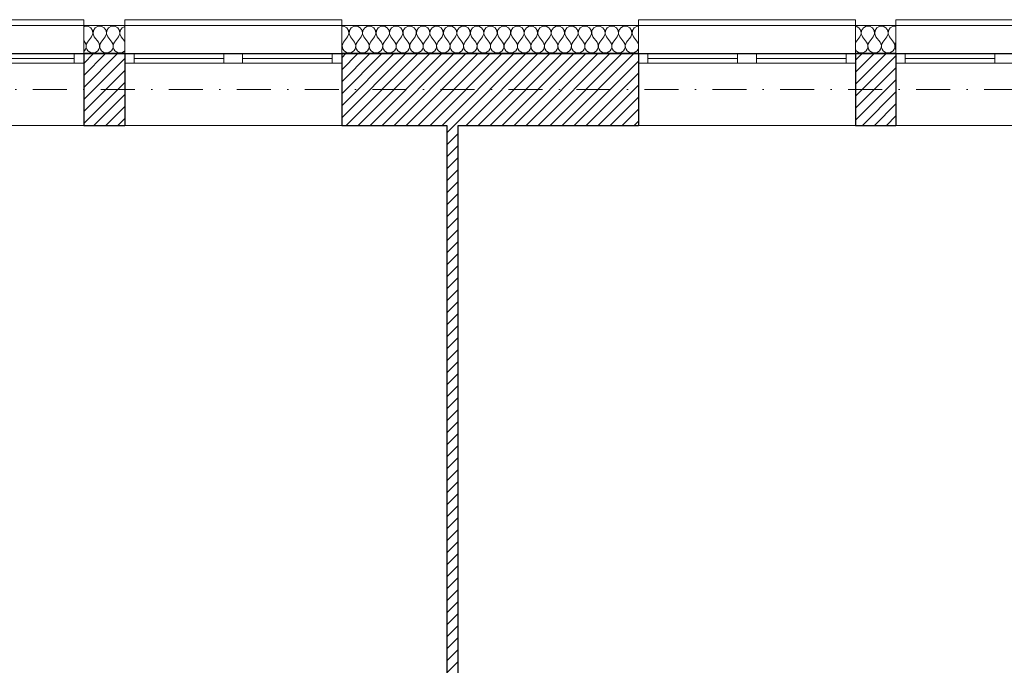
# Model space of a CAD drawing. Header units: millimetres. Extents: x -140780 to 266886, y -104422 to 233759.
# Tile 31 of 104: x 193683 to 198902, y 118283 to 121706. Entities that reach past the tile are written whole.
import ezdxf

# ---------------------------------------------------------------- set-up
doc = ezdxf.new("R2010")
doc.units = ezdxf.units.MM
doc.header["$MEASUREMENT"] = 0
doc.linetypes.add('Kropki i Kreski', pattern=[360, 180, -90, 0, -90])
for name, color, linetype in [('Konstrukcja - Siatki mod', 7, 'Continuous'), ('KR_INW', 7, 'Continuous'), ('NAPIS_SODON', 7, 'Continuous')]:
    doc.layers.add(name, color=color, linetype=linetype)
doc.layers.add('Konstrukcja - Siatki mod_Nr_pióra__48', color=7, linetype='Continuous', lineweight=15, true_color=0xa80f02)
doc.layers.add('KR_INW_Nr_pióra__102', color=7, linetype='Continuous', lineweight=5, true_color=0xcccccc)
for name, color, linetype, lineweight in [('KR_INW_Nr_pióra__101', 252, 'Continuous', 5), ('KR_INW_Nr_pióra__27', 7, 'Continuous', 25), ('KR_INW_Nr_pióra__47', 7, 'Continuous', 15), ('NAPIS_SODON_Nr_pióra__1', 7, 'Continuous', 13), ('Okna ArchiCADa_Nr_pióra__1', 7, 'Continuous', 13)]:
    doc.layers.add(name, color=color, linetype=linetype, lineweight=lineweight)
pattern_1 = [(45, (0, 0), (-31.819804, 31.819804), [])]

# ---------------------------------------------------------------- blocks, each defined once
blk = doc.blocks.new('Strop_1', base_point=(179225, 121523.3))
at = {"layer": 'NAPIS_SODON_Nr_pióra__1', "linetype": 'Continuous', "flags": 128}
blk.add_lwpolyline([(179225, 121523.3), (179225.9, 107003.8), (250898.3, 107008.3), (250897.4, 121527.8)], close=True, dxfattribs=at)
blk = doc.blocks.new('*X105')
at = {"layer": 'KR_INW_Nr_pióra__102', "linetype": 'Continuous'}
for p, q in [((194027, 121670.9), (194022.4, 121668.5)), ((194044.4, 121670.9), (194027, 121670.9)), ((194059.7, 121662.7), (194044.4, 121670.9)), ((194069.4, 121648.2), (194059.7, 121662.7)), ((194071, 121630.9), (194069.4, 121648.2)), ((194073.5, 121648.2), (194071.8, 121630.9)), ((194083.1, 121662.7), (194073.5, 121648.2)), ((194098.4, 121670.9), (194083.1, 121662.7)), ((194115.8, 121670.9), (194098.4, 121670.9)), ((194131.2, 121662.7), (194115.8, 121670.9)), ((194140.8, 121648.2), (194131.2, 121662.7)), ((194142.4, 121630.9), (194140.8, 121648.2)), ((194144.9, 121648.2), (194143.3, 121630.9)), ((194154.5, 121662.7), (194144.9, 121648.2)), ((194169.9, 121670.9), (194154.5, 121662.7)), ((194187.3, 121670.9), (194169.9, 121670.9)), ((194202.6, 121662.7), (194187.3, 121670.9)), ((194212.2, 121648.2), (194202.6, 121662.7)), ((194213.9, 121630.9), (194212.2, 121648.2)), ((194216.3, 121648.2), (194214.7, 121630.9)), ((194226, 121662.7), (194216.3, 121648.2)), ((194239.8, 121670.1), (194226, 121662.7)), ((194022.4, 121594.5), (194028.6, 121586.3)), ((194064.3, 121614.9), (194042.9, 121586.3)), ((194064.3, 121614.9), (194071, 121630.9)), ((194071.8, 121630.9), (194078.6, 121614.9)), ((194078.6, 121614.9), (194100, 121586.3)), ((194135.7, 121614.9), (194114.3, 121586.3)), ((194135.7, 121614.9), (194142.4, 121630.9)), ((194143.3, 121630.9), (194150, 121614.9)), ((194150, 121614.9), (194171.4, 121586.3)), ((194207.1, 121614.9), (194185.7, 121586.3)), ((194207.1, 121614.9), (194213.9, 121630.9)), ((194214.7, 121630.9), (194221.4, 121614.9)), ((194221.4, 121614.9), (194239.8, 121590.4)), ((194022.4, 121537.5), (194026.4, 121540.8)), ((194026.4, 121540.8), (194031.9, 121548.9)), ((194033.3, 121577.7), (194028.6, 121586.3)), ((194031.9, 121548.9), (194035.1, 121558.2)), ((194035.6, 121568.1), (194033.3, 121577.7)), ((194035.1, 121558.2), (194035.6, 121568.1)), ((194038.1, 121577.7), (194035.9, 121568.1)), ((194035.9, 121568.1), (194036.3, 121558.2)), ((194036.3, 121558.2), (194039.5, 121548.9)), ((194042.9, 121586.3), (194038.1, 121577.7)), ((194039.5, 121548.9), (194045.1, 121540.8)), ((194045.1, 121540.8), (194052.7, 121534.5)), ((194090.2, 121534.5), (194097.8, 121540.8)), ((194097.8, 121540.8), (194103.4, 121548.9)), ((194104.8, 121577.7), (194100, 121586.3)), ((194103.4, 121548.9), (194106.5, 121558.2)), ((194107, 121568.1), (194104.8, 121577.7)), ((194106.5, 121558.2), (194107, 121568.1)), ((194109.5, 121577.7), (194107.3, 121568.1)), ((194107.3, 121568.1), (194107.8, 121558.2)), ((194107.8, 121558.2), (194110.9, 121548.9)), ((194114.3, 121586.3), (194109.5, 121577.7)), ((194110.9, 121548.9), (194116.5, 121540.8)), ((194116.5, 121540.8), (194124.1, 121534.5)), ((194161.6, 121534.5), (194169.2, 121540.8)), ((194169.2, 121540.8), (194174.8, 121548.9)), ((194176.2, 121577.7), (194171.4, 121586.3)), ((194174.8, 121548.9), (194177.9, 121558.2)), ((194178.4, 121568.1), (194176.2, 121577.7)), ((194177.9, 121558.2), (194178.4, 121568.1)), ((194180.9, 121577.7), (194178.7, 121568.1)), ((194178.7, 121568.1), (194179.2, 121558.2)), ((194179.2, 121558.2), (194182.3, 121548.9)), ((194185.7, 121586.3), (194180.9, 121577.7)), ((194182.3, 121548.9), (194187.9, 121540.8)), ((194187.9, 121540.8), (194195.5, 121534.5)), ((194233.1, 121534.5), (194239.8, 121540.1)), ((194052.7, 121534.5), (194061.7, 121530.5)), ((194061.7, 121530.5), (194071.4, 121529.2)), ((194071.4, 121529.2), (194081.2, 121530.5)), ((194081.2, 121530.5), (194090.2, 121534.5)), ((194124.1, 121534.5), (194133.1, 121530.5)), ((194133.1, 121530.5), (194142.9, 121529.2)), ((194142.9, 121529.2), (194152.6, 121530.5)), ((194152.6, 121530.5), (194161.6, 121534.5)), ((194195.5, 121534.5), (194204.5, 121530.5)), ((194204.5, 121530.5), (194214.3, 121529.2)), ((194214.3, 121529.2), (194224, 121530.5)), ((194224, 121530.5), (194233.1, 121534.5))]:
    blk.add_line(p, q, dxfattribs=at)
blk = doc.blocks.new('*X106')
at = {"layer": 'KR_INW_Nr_pióra__102', "linetype": 'Continuous'}
for p, q in [((195401.6, 121670.9), (195389.8, 121670.9)), ((195416.9, 121662.7), (195401.6, 121670.9)), ((195426.5, 121648.2), (195416.9, 121662.7)), ((195428.2, 121630.9), (195426.5, 121648.2)), ((195430.6, 121648.2), (195429, 121630.9)), ((195440.3, 121662.7), (195430.6, 121648.2)), ((195455.6, 121670.9), (195440.3, 121662.7)), ((195473, 121670.9), (195455.6, 121670.9)), ((195488.3, 121662.7), (195473, 121670.9)), ((195497.9, 121648.2), (195488.3, 121662.7)), ((195499.6, 121630.9), (195497.9, 121648.2)), ((195502.1, 121648.2), (195500.4, 121630.9)), ((195511.7, 121662.7), (195502.1, 121648.2)), ((195527, 121670.9), (195511.7, 121662.7)), ((195544.4, 121670.9), (195527, 121670.9)), ((195559.7, 121662.7), (195544.4, 121670.9)), ((195569.4, 121648.2), (195559.7, 121662.7)), ((195571, 121630.9), (195569.4, 121648.2)), ((195573.5, 121648.2), (195571.8, 121630.9)), ((195583.1, 121662.7), (195573.5, 121648.2)), ((195598.4, 121670.9), (195583.1, 121662.7)), ((195615.8, 121670.9), (195598.4, 121670.9)), ((195631.2, 121662.7), (195615.8, 121670.9)), ((195640.8, 121648.2), (195631.2, 121662.7)), ((195642.4, 121630.9), (195640.8, 121648.2)), ((195644.9, 121648.2), (195643.3, 121630.9)), ((195654.5, 121662.7), (195644.9, 121648.2)), ((195669.9, 121670.9), (195654.5, 121662.7)), ((195687.3, 121670.9), (195669.9, 121670.9)), ((195702.6, 121662.7), (195687.3, 121670.9)), ((195712.2, 121648.2), (195702.6, 121662.7)), ((195713.9, 121630.9), (195712.2, 121648.2)), ((195716.3, 121648.2), (195714.7, 121630.9)), ((195726, 121662.7), (195716.3, 121648.2)), ((195741.3, 121670.9), (195726, 121662.7)), ((195758.7, 121670.9), (195741.3, 121670.9)), ((195774, 121662.7), (195758.7, 121670.9)), ((195783.7, 121648.2), (195774, 121662.7)), ((195785.3, 121630.9), (195783.7, 121648.2)), ((195787.8, 121648.2), (195786.1, 121630.9)), ((195797.4, 121662.7), (195787.8, 121648.2)), ((195812.7, 121670.9), (195797.4, 121662.7)), ((195830.1, 121670.9), (195812.7, 121670.9)), ((195845.5, 121662.7), (195830.1, 121670.9)), ((195855.1, 121648.2), (195845.5, 121662.7)), ((195856.7, 121630.9), (195855.1, 121648.2)), ((195859.2, 121648.2), (195857.6, 121630.9)), ((195868.8, 121662.7), (195859.2, 121648.2)), ((195884.2, 121670.9), (195868.8, 121662.7)), ((195901.6, 121670.9), (195884.2, 121670.9)), ((195916.9, 121662.7), (195901.6, 121670.9)), ((195926.5, 121648.2), (195916.9, 121662.7)), ((195928.2, 121630.9), (195926.5, 121648.2)), ((195930.6, 121648.2), (195929, 121630.9)), ((195940.3, 121662.7), (195930.6, 121648.2)), ((195955.6, 121670.9), (195940.3, 121662.7)), ((195973, 121670.9), (195955.6, 121670.9)), ((195988.3, 121662.7), (195973, 121670.9)), ((195997.9, 121648.2), (195988.3, 121662.7)), ((195999.6, 121630.9), (195997.9, 121648.2)), ((196002.1, 121648.2), (196000.4, 121630.9)), ((196011.7, 121662.7), (196002.1, 121648.2)), ((196027, 121670.9), (196011.7, 121662.7)), ((196044.4, 121670.9), (196027, 121670.9)), ((196059.7, 121662.7), (196044.4, 121670.9)), ((196069.4, 121648.2), (196059.7, 121662.7)), ((196071, 121630.9), (196069.4, 121648.2)), ((196073.5, 121648.2), (196071.8, 121630.9)), ((196083.1, 121662.7), (196073.5, 121648.2)), ((196098.4, 121670.9), (196083.1, 121662.7)), ((196115.8, 121670.9), (196098.4, 121670.9)), ((196131.2, 121662.7), (196115.8, 121670.9)), ((196140.8, 121648.2), (196131.2, 121662.7)), ((196142.4, 121630.9), (196140.8, 121648.2)), ((196144.9, 121648.2), (196143.3, 121630.9)), ((196154.5, 121662.7), (196144.9, 121648.2)), ((196169.9, 121670.9), (196154.5, 121662.7)), ((196187.3, 121670.9), (196169.9, 121670.9)), ((196202.6, 121662.7), (196187.3, 121670.9)), ((196212.2, 121648.2), (196202.6, 121662.7)), ((196213.9, 121630.9), (196212.2, 121648.2)), ((196216.3, 121648.2), (196214.7, 121630.9)), ((196226, 121662.7), (196216.3, 121648.2)), ((196241.3, 121670.9), (196226, 121662.7)), ((196258.7, 121670.9), (196241.3, 121670.9)), ((196274, 121662.7), (196258.7, 121670.9)), ((196283.7, 121648.2), (196274, 121662.7)), ((196285.3, 121630.9), (196283.7, 121648.2)), ((196287.8, 121648.2), (196286.1, 121630.9)), ((196297.4, 121662.7), (196287.8, 121648.2)), ((196312.7, 121670.9), (196297.4, 121662.7)), ((196330.1, 121670.9), (196312.7, 121670.9)), ((196345.5, 121662.7), (196330.1, 121670.9)), ((196355.1, 121648.2), (196345.5, 121662.7)), ((196356.7, 121630.9), (196355.1, 121648.2)), ((196359.2, 121648.2), (196357.6, 121630.9)), ((196368.8, 121662.7), (196359.2, 121648.2)), ((196384.2, 121670.9), (196368.8, 121662.7)), ((196401.6, 121670.9), (196384.2, 121670.9)), ((196416.9, 121662.7), (196401.6, 121670.9)), ((196426.5, 121648.2), (196416.9, 121662.7)), ((196428.2, 121630.9), (196426.5, 121648.2)), ((196430.6, 121648.2), (196429, 121630.9)), ((196440.3, 121662.7), (196430.6, 121648.2)), ((196455.6, 121670.9), (196440.3, 121662.7)), ((196473, 121670.9), (196455.6, 121670.9)), ((196488.3, 121662.7), (196473, 121670.9)), ((196497.9, 121648.2), (196488.3, 121662.7)), ((196499.6, 121630.9), (196497.9, 121648.2)), ((196502.1, 121648.2), (196500.4, 121630.9)), ((196511.7, 121662.7), (196502.1, 121648.2)), ((196527, 121670.9), (196511.7, 121662.7)), ((196544.4, 121670.9), (196527, 121670.9)), ((196559.7, 121662.7), (196544.4, 121670.9)), ((196569.4, 121648.2), (196559.7, 121662.7)), ((196571, 121630.9), (196569.4, 121648.2)), ((196573.5, 121648.2), (196571.8, 121630.9)), ((196583.1, 121662.7), (196573.5, 121648.2)), ((196598.4, 121670.9), (196583.1, 121662.7)), ((196615.8, 121670.9), (196598.4, 121670.9)), ((196631.2, 121662.7), (196615.8, 121670.9)), ((196640.8, 121648.2), (196631.2, 121662.7)), ((196642.4, 121630.9), (196640.8, 121648.2)), ((196644.9, 121648.2), (196643.3, 121630.9)), ((196654.5, 121662.7), (196644.9, 121648.2)), ((196669.9, 121670.9), (196654.5, 121662.7)), ((196687.3, 121670.9), (196669.9, 121670.9)), ((196702.6, 121662.7), (196687.3, 121670.9)), ((196712.2, 121648.2), (196702.6, 121662.7)), ((196713.9, 121630.9), (196712.2, 121648.2)), ((196716.3, 121648.2), (196714.7, 121630.9)), ((196726, 121662.7), (196716.3, 121648.2)), ((196741.3, 121670.9), (196726, 121662.7)), ((196758.7, 121670.9), (196741.3, 121670.9)), ((196774, 121662.7), (196758.7, 121670.9)), ((196783.7, 121648.2), (196774, 121662.7)), ((196785.3, 121630.9), (196783.7, 121648.2)), ((196787.8, 121648.2), (196786.1, 121630.9)), ((196797.4, 121662.7), (196787.8, 121648.2)), ((196812.7, 121670.9), (196797.4, 121662.7)), ((196830.1, 121670.9), (196812.7, 121670.9)), ((196845.5, 121662.7), (196830.1, 121670.9)), ((196855.1, 121648.2), (196845.5, 121662.7)), ((196856.7, 121630.9), (196855.1, 121648.2)), ((196859.2, 121648.2), (196857.6, 121630.9)), ((196868.8, 121662.7), (196859.2, 121648.2)), ((196884.2, 121670.9), (196868.8, 121662.7)), ((196901.6, 121670.9), (196884.2, 121670.9)), ((196916.9, 121662.7), (196901.6, 121670.9)), ((196926.5, 121648.2), (196916.9, 121662.7)), ((196928.2, 121630.9), (196926.5, 121648.2)), ((196930.6, 121648.2), (196929, 121630.9)), ((196940.3, 121662.7), (196930.6, 121648.2)), ((196955.6, 121670.9), (196940.3, 121662.7)), ((196962.9, 121670.9), (196955.6, 121670.9)), ((195421.4, 121614.9), (195400, 121586.3)), ((195421.4, 121614.9), (195428.2, 121630.9)), ((195429, 121630.9), (195435.7, 121614.9)), ((195435.7, 121614.9), (195457.1, 121586.3)), ((195492.9, 121614.9), (195471.4, 121586.3)), ((195492.9, 121614.9), (195499.6, 121630.9)), ((195500.4, 121630.9), (195507.1, 121614.9)), ((195507.1, 121614.9), (195528.6, 121586.3)), ((195564.3, 121614.9), (195542.9, 121586.3)), ((195564.3, 121614.9), (195571, 121630.9)), ((195571.8, 121630.9), (195578.6, 121614.9)), ((195578.6, 121614.9), (195600, 121586.3)), ((195635.7, 121614.9), (195614.3, 121586.3)), ((195635.7, 121614.9), (195642.4, 121630.9)), ((195643.3, 121630.9), (195650, 121614.9)), ((195650, 121614.9), (195671.4, 121586.3)), ((195707.1, 121614.9), (195685.7, 121586.3)), ((195707.1, 121614.9), (195713.9, 121630.9)), ((195714.7, 121630.9), (195721.4, 121614.9)), ((195721.4, 121614.9), (195742.9, 121586.3)), ((195778.6, 121614.9), (195757.1, 121586.3)), ((195778.6, 121614.9), (195785.3, 121630.9)), ((195786.1, 121630.9), (195792.9, 121614.9)), ((195792.9, 121614.9), (195814.3, 121586.3)), ((195850, 121614.9), (195828.6, 121586.3)), ((195850, 121614.9), (195856.7, 121630.9)), ((195857.6, 121630.9), (195864.3, 121614.9)), ((195864.3, 121614.9), (195885.7, 121586.3)), ((195921.4, 121614.9), (195900, 121586.3)), ((195921.4, 121614.9), (195928.2, 121630.9)), ((195929, 121630.9), (195935.7, 121614.9)), ((195935.7, 121614.9), (195957.1, 121586.3)), ((195992.9, 121614.9), (195971.4, 121586.3)), ((195992.9, 121614.9), (195999.6, 121630.9)), ((196000.4, 121630.9), (196007.1, 121614.9)), ((196007.1, 121614.9), (196028.6, 121586.3)), ((196064.3, 121614.9), (196042.9, 121586.3)), ((196064.3, 121614.9), (196071, 121630.9)), ((196071.8, 121630.9), (196078.6, 121614.9)), ((196078.6, 121614.9), (196100, 121586.3)), ((196135.7, 121614.9), (196114.3, 121586.3)), ((196135.7, 121614.9), (196142.4, 121630.9)), ((196143.3, 121630.9), (196150, 121614.9)), ((196150, 121614.9), (196171.4, 121586.3)), ((196207.1, 121614.9), (196185.7, 121586.3)), ((196207.1, 121614.9), (196213.9, 121630.9)), ((196214.7, 121630.9), (196221.4, 121614.9)), ((196221.4, 121614.9), (196242.9, 121586.3)), ((196278.6, 121614.9), (196257.1, 121586.3)), ((196278.6, 121614.9), (196285.3, 121630.9)), ((196286.1, 121630.9), (196292.9, 121614.9)), ((196292.9, 121614.9), (196314.3, 121586.3)), ((196350, 121614.9), (196328.6, 121586.3)), ((196350, 121614.9), (196356.7, 121630.9)), ((196357.6, 121630.9), (196364.3, 121614.9)), ((196364.3, 121614.9), (196385.7, 121586.3)), ((196421.4, 121614.9), (196400, 121586.3)), ((196421.4, 121614.9), (196428.2, 121630.9)), ((196429, 121630.9), (196435.7, 121614.9)), ((196435.7, 121614.9), (196457.1, 121586.3)), ((196492.9, 121614.9), (196471.4, 121586.3)), ((196492.9, 121614.9), (196499.6, 121630.9)), ((196500.4, 121630.9), (196507.1, 121614.9)), ((196507.1, 121614.9), (196528.6, 121586.3)), ((196564.3, 121614.9), (196542.9, 121586.3)), ((196564.3, 121614.9), (196571, 121630.9)), ((196571.8, 121630.9), (196578.6, 121614.9)), ((196578.6, 121614.9), (196600, 121586.3)), ((196635.7, 121614.9), (196614.3, 121586.3)), ((196635.7, 121614.9), (196642.4, 121630.9)), ((196643.3, 121630.9), (196650, 121614.9)), ((196650, 121614.9), (196671.4, 121586.3)), ((196707.1, 121614.9), (196685.7, 121586.3)), ((196707.1, 121614.9), (196713.9, 121630.9)), ((196714.7, 121630.9), (196721.4, 121614.9)), ((196721.4, 121614.9), (196742.9, 121586.3)), ((196778.6, 121614.9), (196757.1, 121586.3)), ((196778.6, 121614.9), (196785.3, 121630.9)), ((196786.1, 121630.9), (196792.9, 121614.9)), ((196792.9, 121614.9), (196814.3, 121586.3)), ((196850, 121614.9), (196828.6, 121586.3)), ((196850, 121614.9), (196856.7, 121630.9)), ((196857.6, 121630.9), (196864.3, 121614.9)), ((196864.3, 121614.9), (196885.7, 121586.3)), ((196921.4, 121614.9), (196900, 121586.3)), ((196921.4, 121614.9), (196928.2, 121630.9)), ((196929, 121630.9), (196935.7, 121614.9)), ((196935.7, 121614.9), (196957.1, 121586.3)), ((195390.5, 121577.7), (195389.8, 121579)), ((195389.8, 121550.9), (195392.2, 121558.2)), ((195392.7, 121568.1), (195390.5, 121577.7)), ((195392.2, 121558.2), (195392.7, 121568.1)), ((195395.2, 121577.7), (195393, 121568.1)), ((195393, 121568.1), (195393.5, 121558.2)), ((195393.5, 121558.2), (195396.6, 121548.9)), ((195400, 121586.3), (195395.2, 121577.7)), ((195396.6, 121548.9), (195402.2, 121540.8)), ((195402.2, 121540.8), (195409.8, 121534.5)), ((195447.3, 121534.5), (195454.9, 121540.8)), ((195454.9, 121540.8), (195460.5, 121548.9)), ((195461.9, 121577.7), (195457.1, 121586.3)), ((195460.5, 121548.9), (195463.7, 121558.2)), ((195464.1, 121568.1), (195461.9, 121577.7)), ((195463.7, 121558.2), (195464.1, 121568.1)), ((195466.7, 121577.7), (195464.4, 121568.1)), ((195464.4, 121568.1), (195464.9, 121558.2)), ((195464.9, 121558.2), (195468.1, 121548.9)), ((195471.4, 121586.3), (195466.7, 121577.7)), ((195468.1, 121548.9), (195473.6, 121540.8)), ((195473.6, 121540.8), (195481.2, 121534.5)), ((195518.8, 121534.5), (195526.4, 121540.8)), ((195526.4, 121540.8), (195531.9, 121548.9)), ((195533.3, 121577.7), (195528.6, 121586.3)), ((195531.9, 121548.9), (195535.1, 121558.2)), ((195535.6, 121568.1), (195533.3, 121577.7)), ((195535.1, 121558.2), (195535.6, 121568.1)), ((195538.1, 121577.7), (195535.9, 121568.1)), ((195535.9, 121568.1), (195536.3, 121558.2)), ((195536.3, 121558.2), (195539.5, 121548.9)), ((195542.9, 121586.3), (195538.1, 121577.7)), ((195539.5, 121548.9), (195545.1, 121540.8)), ((195545.1, 121540.8), (195552.7, 121534.5)), ((195590.2, 121534.5), (195597.8, 121540.8)), ((195597.8, 121540.8), (195603.4, 121548.9)), ((195604.8, 121577.7), (195600, 121586.3)), ((195603.4, 121548.9), (195606.5, 121558.2)), ((195607, 121568.1), (195604.8, 121577.7)), ((195606.5, 121558.2), (195607, 121568.1)), ((195609.5, 121577.7), (195607.3, 121568.1)), ((195607.3, 121568.1), (195607.8, 121558.2)), ((195607.8, 121558.2), (195610.9, 121548.9)), ((195614.3, 121586.3), (195609.5, 121577.7)), ((195610.9, 121548.9), (195616.5, 121540.8)), ((195616.5, 121540.8), (195624.1, 121534.5)), ((195661.6, 121534.5), (195669.2, 121540.8)), ((195669.2, 121540.8), (195674.8, 121548.9)), ((195676.2, 121577.7), (195671.4, 121586.3)), ((195674.8, 121548.9), (195677.9, 121558.2)), ((195678.4, 121568.1), (195676.2, 121577.7)), ((195677.9, 121558.2), (195678.4, 121568.1)), ((195680.9, 121577.7), (195678.7, 121568.1)), ((195678.7, 121568.1), (195679.2, 121558.2)), ((195679.2, 121558.2), (195682.3, 121548.9)), ((195685.7, 121586.3), (195680.9, 121577.7)), ((195682.3, 121548.9), (195687.9, 121540.8)), ((195687.9, 121540.8), (195695.5, 121534.5)), ((195733.1, 121534.5), (195740.6, 121540.8)), ((195740.6, 121540.8), (195746.2, 121548.9)), ((195747.6, 121577.7), (195742.9, 121586.3)), ((195746.2, 121548.9), (195749.4, 121558.2)), ((195749.9, 121568.1), (195747.6, 121577.7)), ((195749.4, 121558.2), (195749.9, 121568.1)), ((195752.4, 121577.7), (195750.1, 121568.1)), ((195750.1, 121568.1), (195750.6, 121558.2)), ((195750.6, 121558.2), (195753.8, 121548.9)), ((195757.1, 121586.3), (195752.4, 121577.7)), ((195753.8, 121548.9), (195759.4, 121540.8)), ((195759.4, 121540.8), (195766.9, 121534.5)), ((195804.5, 121534.5), (195812.1, 121540.8)), ((195812.1, 121540.8), (195817.7, 121548.9)), ((195819.1, 121577.7), (195814.3, 121586.3)), ((195817.7, 121548.9), (195820.8, 121558.2)), ((195821.3, 121568.1), (195819.1, 121577.7)), ((195820.8, 121558.2), (195821.3, 121568.1)), ((195823.8, 121577.7), (195821.6, 121568.1)), ((195821.6, 121568.1), (195822.1, 121558.2)), ((195822.1, 121558.2), (195825.2, 121548.9)), ((195828.6, 121586.3), (195823.8, 121577.7)), ((195825.2, 121548.9), (195830.8, 121540.8)), ((195830.8, 121540.8), (195838.4, 121534.5)), ((195875.9, 121534.5), (195883.5, 121540.8)), ((195883.5, 121540.8), (195889.1, 121548.9)), ((195890.5, 121577.7), (195885.7, 121586.3)), ((195889.1, 121548.9), (195892.2, 121558.2)), ((195892.7, 121568.1), (195890.5, 121577.7)), ((195892.2, 121558.2), (195892.7, 121568.1)), ((195895.2, 121577.7), (195893, 121568.1)), ((195893, 121568.1), (195893.5, 121558.2)), ((195893.5, 121558.2), (195896.6, 121548.9)), ((195900, 121586.3), (195895.2, 121577.7)), ((195896.6, 121548.9), (195902.2, 121540.8)), ((195902.2, 121540.8), (195909.8, 121534.5)), ((195947.3, 121534.5), (195954.9, 121540.8)), ((195954.9, 121540.8), (195960.5, 121548.9)), ((195961.9, 121577.7), (195957.1, 121586.3)), ((195960.5, 121548.9), (195963.7, 121558.2)), ((195964.1, 121568.1), (195961.9, 121577.7)), ((195963.7, 121558.2), (195964.1, 121568.1)), ((195966.7, 121577.7), (195964.4, 121568.1)), ((195964.4, 121568.1), (195964.9, 121558.2)), ((195964.9, 121558.2), (195968.1, 121548.9)), ((195971.4, 121586.3), (195966.7, 121577.7)), ((195968.1, 121548.9), (195973.6, 121540.8)), ((195973.6, 121540.8), (195981.2, 121534.5)), ((196018.8, 121534.5), (196026.4, 121540.8)), ((196026.4, 121540.8), (196031.9, 121548.9)), ((196033.3, 121577.7), (196028.6, 121586.3)), ((196031.9, 121548.9), (196035.1, 121558.2)), ((196035.6, 121568.1), (196033.3, 121577.7)), ((196035.1, 121558.2), (196035.6, 121568.1)), ((196038.1, 121577.7), (196035.9, 121568.1)), ((196035.9, 121568.1), (196036.3, 121558.2)), ((196036.3, 121558.2), (196039.5, 121548.9)), ((196042.9, 121586.3), (196038.1, 121577.7)), ((196039.5, 121548.9), (196045.1, 121540.8)), ((196045.1, 121540.8), (196052.7, 121534.5)), ((196090.2, 121534.5), (196097.8, 121540.8)), ((196097.8, 121540.8), (196103.4, 121548.9)), ((196104.8, 121577.7), (196100, 121586.3)), ((196103.4, 121548.9), (196106.5, 121558.2)), ((196107, 121568.1), (196104.8, 121577.7)), ((196106.5, 121558.2), (196107, 121568.1)), ((196109.5, 121577.7), (196107.3, 121568.1)), ((196107.3, 121568.1), (196107.8, 121558.2)), ((196107.8, 121558.2), (196110.9, 121548.9)), ((196114.3, 121586.3), (196109.5, 121577.7)), ((196110.9, 121548.9), (196116.5, 121540.8)), ((196116.5, 121540.8), (196124.1, 121534.5)), ((196161.6, 121534.5), (196169.2, 121540.8)), ((196169.2, 121540.8), (196174.8, 121548.9)), ((196176.2, 121577.7), (196171.4, 121586.3)), ((196174.8, 121548.9), (196177.9, 121558.2)), ((196178.4, 121568.1), (196176.2, 121577.7)), ((196177.9, 121558.2), (196178.4, 121568.1)), ((196180.9, 121577.7), (196178.7, 121568.1)), ((196178.7, 121568.1), (196179.2, 121558.2)), ((196179.2, 121558.2), (196182.3, 121548.9)), ((196185.7, 121586.3), (196180.9, 121577.7)), ((196182.3, 121548.9), (196187.9, 121540.8)), ((196187.9, 121540.8), (196195.5, 121534.5)), ((196233.1, 121534.5), (196240.6, 121540.8)), ((196240.6, 121540.8), (196246.2, 121548.9)), ((196247.6, 121577.7), (196242.9, 121586.3)), ((196246.2, 121548.9), (196249.4, 121558.2)), ((196249.9, 121568.1), (196247.6, 121577.7)), ((196249.4, 121558.2), (196249.9, 121568.1)), ((196252.4, 121577.7), (196250.1, 121568.1)), ((196250.1, 121568.1), (196250.6, 121558.2)), ((196250.6, 121558.2), (196253.8, 121548.9)), ((196257.1, 121586.3), (196252.4, 121577.7)), ((196253.8, 121548.9), (196259.4, 121540.8)), ((196259.4, 121540.8), (196266.9, 121534.5)), ((196304.5, 121534.5), (196312.1, 121540.8)), ((196312.1, 121540.8), (196317.7, 121548.9)), ((196319.1, 121577.7), (196314.3, 121586.3)), ((196317.7, 121548.9), (196320.8, 121558.2)), ((196321.3, 121568.1), (196319.1, 121577.7)), ((196320.8, 121558.2), (196321.3, 121568.1)), ((196323.8, 121577.7), (196321.6, 121568.1)), ((196321.6, 121568.1), (196322.1, 121558.2)), ((196322.1, 121558.2), (196325.2, 121548.9)), ((196328.6, 121586.3), (196323.8, 121577.7)), ((196325.2, 121548.9), (196330.8, 121540.8)), ((196330.8, 121540.8), (196338.4, 121534.5)), ((196375.9, 121534.5), (196383.5, 121540.8)), ((196383.5, 121540.8), (196389.1, 121548.9)), ((196390.5, 121577.7), (196385.7, 121586.3)), ((196389.1, 121548.9), (196392.2, 121558.2)), ((196392.7, 121568.1), (196390.5, 121577.7)), ((196392.2, 121558.2), (196392.7, 121568.1)), ((196395.2, 121577.7), (196393, 121568.1)), ((196393, 121568.1), (196393.5, 121558.2)), ((196393.5, 121558.2), (196396.6, 121548.9)), ((196400, 121586.3), (196395.2, 121577.7)), ((196396.6, 121548.9), (196402.2, 121540.8)), ((196402.2, 121540.8), (196409.8, 121534.5)), ((196447.3, 121534.5), (196454.9, 121540.8)), ((196454.9, 121540.8), (196460.5, 121548.9)), ((196461.9, 121577.7), (196457.1, 121586.3)), ((196460.5, 121548.9), (196463.7, 121558.2)), ((196464.1, 121568.1), (196461.9, 121577.7)), ((196463.7, 121558.2), (196464.1, 121568.1)), ((196466.7, 121577.7), (196464.4, 121568.1)), ((196464.4, 121568.1), (196464.9, 121558.2)), ((196464.9, 121558.2), (196468.1, 121548.9)), ((196471.4, 121586.3), (196466.7, 121577.7)), ((196468.1, 121548.9), (196473.6, 121540.8)), ((196473.6, 121540.8), (196481.2, 121534.5)), ((196518.8, 121534.5), (196526.4, 121540.8)), ((196526.4, 121540.8), (196531.9, 121548.9)), ((196533.3, 121577.7), (196528.6, 121586.3)), ((196531.9, 121548.9), (196535.1, 121558.2)), ((196535.6, 121568.1), (196533.3, 121577.7)), ((196535.1, 121558.2), (196535.6, 121568.1)), ((196538.1, 121577.7), (196535.9, 121568.1)), ((196535.9, 121568.1), (196536.3, 121558.2)), ((196536.3, 121558.2), (196539.5, 121548.9)), ((196542.9, 121586.3), (196538.1, 121577.7)), ((196539.5, 121548.9), (196545.1, 121540.8)), ((196545.1, 121540.8), (196552.7, 121534.5)), ((196590.2, 121534.5), (196597.8, 121540.8)), ((196597.8, 121540.8), (196603.4, 121548.9)), ((196604.8, 121577.7), (196600, 121586.3)), ((196603.4, 121548.9), (196606.5, 121558.2)), ((196607, 121568.1), (196604.8, 121577.7)), ((196606.5, 121558.2), (196607, 121568.1)), ((196609.5, 121577.7), (196607.3, 121568.1)), ((196607.3, 121568.1), (196607.8, 121558.2)), ((196607.8, 121558.2), (196610.9, 121548.9)), ((196614.3, 121586.3), (196609.5, 121577.7)), ((196610.9, 121548.9), (196616.5, 121540.8)), ((196616.5, 121540.8), (196624.1, 121534.5)), ((196661.6, 121534.5), (196669.2, 121540.8)), ((196669.2, 121540.8), (196674.8, 121548.9)), ((196676.2, 121577.7), (196671.4, 121586.3)), ((196674.8, 121548.9), (196677.9, 121558.2)), ((196678.4, 121568.1), (196676.2, 121577.7)), ((196677.9, 121558.2), (196678.4, 121568.1)), ((196680.9, 121577.7), (196678.7, 121568.1)), ((196678.7, 121568.1), (196679.2, 121558.2)), ((196679.2, 121558.2), (196682.3, 121548.9)), ((196685.7, 121586.3), (196680.9, 121577.7)), ((196682.3, 121548.9), (196687.9, 121540.8)), ((196687.9, 121540.8), (196695.5, 121534.5)), ((196733.1, 121534.5), (196740.6, 121540.8)), ((196740.6, 121540.8), (196746.2, 121548.9)), ((196747.6, 121577.7), (196742.9, 121586.3)), ((196746.2, 121548.9), (196749.4, 121558.2)), ((196749.9, 121568.1), (196747.6, 121577.7)), ((196749.4, 121558.2), (196749.9, 121568.1)), ((196752.4, 121577.7), (196750.1, 121568.1)), ((196750.1, 121568.1), (196750.6, 121558.2)), ((196750.6, 121558.2), (196753.8, 121548.9)), ((196757.1, 121586.3), (196752.4, 121577.7)), ((196753.8, 121548.9), (196759.4, 121540.8)), ((196759.4, 121540.8), (196766.9, 121534.5)), ((196804.5, 121534.5), (196812.1, 121540.8)), ((196812.1, 121540.8), (196817.7, 121548.9)), ((196819.1, 121577.7), (196814.3, 121586.3)), ((196817.7, 121548.9), (196820.8, 121558.2)), ((196821.3, 121568.1), (196819.1, 121577.7)), ((196820.8, 121558.2), (196821.3, 121568.1)), ((196823.8, 121577.7), (196821.6, 121568.1)), ((196821.6, 121568.1), (196822.1, 121558.2)), ((196822.1, 121558.2), (196825.2, 121548.9)), ((196828.6, 121586.3), (196823.8, 121577.7)), ((196825.2, 121548.9), (196830.8, 121540.8)), ((196830.8, 121540.8), (196838.4, 121534.5)), ((196875.9, 121534.5), (196883.5, 121540.8)), ((196883.5, 121540.8), (196889.1, 121548.9)), ((196890.5, 121577.7), (196885.7, 121586.3)), ((196889.1, 121548.9), (196892.2, 121558.2)), ((196892.7, 121568.1), (196890.5, 121577.7)), ((196892.2, 121558.2), (196892.7, 121568.1)), ((196895.2, 121577.7), (196893, 121568.1)), ((196893, 121568.1), (196893.5, 121558.2)), ((196893.5, 121558.2), (196896.6, 121548.9)), ((196900, 121586.3), (196895.2, 121577.7)), ((196896.6, 121548.9), (196902.2, 121540.8)), ((196902.2, 121540.8), (196909.8, 121534.5)), ((196947.3, 121534.5), (196954.9, 121540.8)), ((196954.9, 121540.8), (196960.5, 121548.9)), ((196961.9, 121577.7), (196957.1, 121586.3)), ((196960.5, 121548.9), (196962.9, 121556)), ((196962.9, 121573.4), (196961.9, 121577.7)), ((195409.8, 121534.5), (195418.8, 121530.5)), ((195418.8, 121530.5), (195428.6, 121529.2)), ((195428.6, 121529.2), (195438.3, 121530.5)), ((195438.3, 121530.5), (195447.3, 121534.5)), ((195481.2, 121534.5), (195490.2, 121530.5)), ((195490.2, 121530.5), (195500, 121529.2)), ((195500, 121529.2), (195509.8, 121530.5)), ((195509.8, 121530.5), (195518.8, 121534.5)), ((195552.7, 121534.5), (195561.7, 121530.5)), ((195561.7, 121530.5), (195571.4, 121529.2)), ((195571.4, 121529.2), (195581.2, 121530.5)), ((195581.2, 121530.5), (195590.2, 121534.5)), ((195624.1, 121534.5), (195633.1, 121530.5)), ((195633.1, 121530.5), (195642.9, 121529.2)), ((195642.9, 121529.2), (195652.6, 121530.5)), ((195652.6, 121530.5), (195661.6, 121534.5)), ((195695.5, 121534.5), (195704.5, 121530.5)), ((195704.5, 121530.5), (195714.3, 121529.2)), ((195714.3, 121529.2), (195724, 121530.5)), ((195724, 121530.5), (195733.1, 121534.5)), ((195766.9, 121534.5), (195776, 121530.5)), ((195776, 121530.5), (195785.7, 121529.2)), ((195785.7, 121529.2), (195795.5, 121530.5)), ((195795.5, 121530.5), (195804.5, 121534.5)), ((195838.4, 121534.5), (195847.4, 121530.5)), ((195847.4, 121530.5), (195857.1, 121529.2)), ((195857.1, 121529.2), (195866.9, 121530.5)), ((195866.9, 121530.5), (195875.9, 121534.5)), ((195909.8, 121534.5), (195918.8, 121530.5)), ((195918.8, 121530.5), (195928.6, 121529.2)), ((195928.6, 121529.2), (195938.3, 121530.5)), ((195938.3, 121530.5), (195947.3, 121534.5)), ((195981.2, 121534.5), (195990.2, 121530.5)), ((195990.2, 121530.5), (196000, 121529.2)), ((196000, 121529.2), (196009.8, 121530.5)), ((196009.8, 121530.5), (196018.8, 121534.5)), ((196052.7, 121534.5), (196061.7, 121530.5)), ((196061.7, 121530.5), (196071.4, 121529.2)), ((196071.4, 121529.2), (196081.2, 121530.5)), ((196081.2, 121530.5), (196090.2, 121534.5)), ((196124.1, 121534.5), (196133.1, 121530.5)), ((196133.1, 121530.5), (196142.9, 121529.2)), ((196142.9, 121529.2), (196152.6, 121530.5)), ((196152.6, 121530.5), (196161.6, 121534.5)), ((196195.5, 121534.5), (196204.5, 121530.5)), ((196204.5, 121530.5), (196214.3, 121529.2)), ((196214.3, 121529.2), (196224, 121530.5)), ((196224, 121530.5), (196233.1, 121534.5)), ((196266.9, 121534.5), (196276, 121530.5)), ((196276, 121530.5), (196285.7, 121529.2)), ((196285.7, 121529.2), (196295.5, 121530.5)), ((196295.5, 121530.5), (196304.5, 121534.5)), ((196338.4, 121534.5), (196347.4, 121530.5)), ((196347.4, 121530.5), (196357.1, 121529.2)), ((196357.1, 121529.2), (196366.9, 121530.5)), ((196366.9, 121530.5), (196375.9, 121534.5)), ((196409.8, 121534.5), (196418.8, 121530.5)), ((196418.8, 121530.5), (196428.6, 121529.2)), ((196428.6, 121529.2), (196438.3, 121530.5)), ((196438.3, 121530.5), (196447.3, 121534.5)), ((196481.2, 121534.5), (196490.2, 121530.5)), ((196490.2, 121530.5), (196500, 121529.2)), ((196500, 121529.2), (196509.8, 121530.5)), ((196509.8, 121530.5), (196518.8, 121534.5)), ((196552.7, 121534.5), (196561.7, 121530.5)), ((196561.7, 121530.5), (196571.4, 121529.2)), ((196571.4, 121529.2), (196581.2, 121530.5)), ((196581.2, 121530.5), (196590.2, 121534.5)), ((196624.1, 121534.5), (196633.1, 121530.5)), ((196633.1, 121530.5), (196642.9, 121529.2)), ((196642.9, 121529.2), (196652.6, 121530.5)), ((196652.6, 121530.5), (196661.6, 121534.5)), ((196695.5, 121534.5), (196704.5, 121530.5)), ((196704.5, 121530.5), (196714.3, 121529.2)), ((196714.3, 121529.2), (196724, 121530.5)), ((196724, 121530.5), (196733.1, 121534.5)), ((196766.9, 121534.5), (196776, 121530.5)), ((196776, 121530.5), (196785.7, 121529.2)), ((196785.7, 121529.2), (196795.5, 121530.5)), ((196795.5, 121530.5), (196804.5, 121534.5)), ((196838.4, 121534.5), (196847.4, 121530.5)), ((196847.4, 121530.5), (196857.1, 121529.2)), ((196857.1, 121529.2), (196866.9, 121530.5)), ((196866.9, 121530.5), (196875.9, 121534.5)), ((196909.8, 121534.5), (196918.8, 121530.5)), ((196918.8, 121530.5), (196928.6, 121529.2)), ((196928.6, 121529.2), (196938.3, 121530.5)), ((196938.3, 121530.5), (196947.3, 121534.5))]:
    blk.add_line(p, q, dxfattribs=at)
blk = doc.blocks.new('*X107')
at = {"layer": 'KR_INW_Nr_pióra__102', "linetype": 'Continuous'}
for p, q in [((198115.8, 121670.9), (198112.9, 121670.9)), ((198131.2, 121662.7), (198115.8, 121670.9)), ((198140.8, 121648.2), (198131.2, 121662.7)), ((198142.4, 121630.9), (198140.8, 121648.2)), ((198144.9, 121648.2), (198143.3, 121630.9)), ((198154.5, 121662.7), (198144.9, 121648.2)), ((198169.9, 121670.9), (198154.5, 121662.7)), ((198187.3, 121670.9), (198169.9, 121670.9)), ((198202.6, 121662.7), (198187.3, 121670.9)), ((198212.2, 121648.2), (198202.6, 121662.7)), ((198213.9, 121630.9), (198212.2, 121648.2)), ((198216.3, 121648.2), (198214.7, 121630.9)), ((198226, 121662.7), (198216.3, 121648.2)), ((198241.3, 121670.9), (198226, 121662.7)), ((198258.7, 121670.9), (198241.3, 121670.9)), ((198274, 121662.7), (198258.7, 121670.9)), ((198283.7, 121648.2), (198274, 121662.7)), ((198285.3, 121630.9), (198283.7, 121648.2)), ((198287.8, 121648.2), (198286.1, 121630.9)), ((198297.4, 121662.7), (198287.8, 121648.2)), ((198312.7, 121670.9), (198297.4, 121662.7)), ((198326.6, 121670.9), (198312.7, 121670.9)), ((198135.7, 121614.9), (198114.3, 121586.3)), ((198135.7, 121614.9), (198142.4, 121630.9)), ((198143.3, 121630.9), (198150, 121614.9)), ((198150, 121614.9), (198171.4, 121586.3)), ((198207.1, 121614.9), (198185.7, 121586.3)), ((198207.1, 121614.9), (198213.9, 121630.9)), ((198214.7, 121630.9), (198221.4, 121614.9)), ((198221.4, 121614.9), (198242.9, 121586.3)), ((198278.6, 121614.9), (198257.1, 121586.3)), ((198278.6, 121614.9), (198285.3, 121630.9)), ((198286.1, 121630.9), (198292.9, 121614.9)), ((198292.9, 121614.9), (198314.3, 121586.3)), ((198114.3, 121586.3), (198112.9, 121583.8)), ((198112.9, 121546), (198116.5, 121540.8)), ((198116.5, 121540.8), (198124.1, 121534.5)), ((198161.6, 121534.5), (198169.2, 121540.8)), ((198169.2, 121540.8), (198174.8, 121548.9)), ((198176.2, 121577.7), (198171.4, 121586.3)), ((198174.8, 121548.9), (198177.9, 121558.2)), ((198178.4, 121568.1), (198176.2, 121577.7)), ((198177.9, 121558.2), (198178.4, 121568.1)), ((198180.9, 121577.7), (198178.7, 121568.1)), ((198178.7, 121568.1), (198179.2, 121558.2)), ((198179.2, 121558.2), (198182.3, 121548.9)), ((198185.7, 121586.3), (198180.9, 121577.7)), ((198182.3, 121548.9), (198187.9, 121540.8)), ((198187.9, 121540.8), (198195.5, 121534.5)), ((198233.1, 121534.5), (198240.6, 121540.8)), ((198240.6, 121540.8), (198246.2, 121548.9)), ((198247.6, 121577.7), (198242.9, 121586.3)), ((198246.2, 121548.9), (198249.4, 121558.2)), ((198249.9, 121568.1), (198247.6, 121577.7)), ((198249.4, 121558.2), (198249.9, 121568.1)), ((198252.4, 121577.7), (198250.1, 121568.1)), ((198250.1, 121568.1), (198250.6, 121558.2)), ((198250.6, 121558.2), (198253.8, 121548.9)), ((198257.1, 121586.3), (198252.4, 121577.7)), ((198253.8, 121548.9), (198259.4, 121540.8)), ((198259.4, 121540.8), (198266.9, 121534.5)), ((198304.5, 121534.5), (198312.1, 121540.8)), ((198312.1, 121540.8), (198317.7, 121548.9)), ((198319.1, 121577.7), (198314.3, 121586.3)), ((198317.7, 121548.9), (198320.8, 121558.2)), ((198321.3, 121568.1), (198319.1, 121577.7)), ((198320.8, 121558.2), (198321.3, 121568.1)), ((198323.8, 121577.7), (198321.6, 121568.1)), ((198321.6, 121568.1), (198322.1, 121558.2)), ((198322.1, 121558.2), (198325.2, 121548.9)), ((198326.6, 121582.7), (198323.8, 121577.7)), ((198325.2, 121548.9), (198326.6, 121546.9)), ((198124.1, 121534.5), (198133.1, 121530.5)), ((198133.1, 121530.5), (198142.9, 121529.2)), ((198142.9, 121529.2), (198152.6, 121530.5)), ((198152.6, 121530.5), (198161.6, 121534.5)), ((198195.5, 121534.5), (198204.5, 121530.5)), ((198204.5, 121530.5), (198214.3, 121529.2)), ((198214.3, 121529.2), (198224, 121530.5)), ((198224, 121530.5), (198233.1, 121534.5)), ((198266.9, 121534.5), (198276, 121530.5)), ((198276, 121530.5), (198285.7, 121529.2)), ((198285.7, 121529.2), (198295.5, 121530.5)), ((198295.5, 121530.5), (198304.5, 121534.5))]:
    blk.add_line(p, q, dxfattribs=at)
blk = doc.blocks.new('Okno podwójne 19')
at = {"layer": 'Okna ArchiCADa_Nr_pióra__1', "linetype": 'Continuous'}
for p, q in [((-575, 330), (575, 330)), ((-575, 0), (-525, 0)), ((-575, -50), (-575, 0)), ((-525, 0), (-525, -50)), ((-525, 0), (-50, 0)), ((-50, -50), (-50, 0)), ((-50, 0), (0, 0)), ((0, 0), (50, 0)), ((50, 0), (50, -50)), ((50, 0), (525, 0)), ((525, -50), (525, 0)), ((525, 0), (575, 0)), ((575, -50), (575, 0)), ((-525, -50), (-575, -50)), ((-525, -25), (-50, -25)), ((-50, -50), (-525, -50)), ((0, -50), (-50, -50)), ((50, -50), (0, -50)), ((50, -25), (525, -25)), ((525, -50), (50, -50)), ((575, -50), (525, -50)), ((-575, -200), (575, -200)), ((-575, -200), (-575, -230)), ((575, -230), (575, -200)), ((-575, -230), (575, -230))]:
    blk.add_line(p, q, dxfattribs=at)
blk = doc.blocks.new('Ściana_1', base_point=(179075.1, 121675.6))
at = {"layer": 'KR_INW_Nr_pióra__101', "linetype": 'Continuous'}
h = blk.add_hatch(dxfattribs=at)
h.set_pattern_fill('Cegła_licówka', color=256, style=0, pattern_type=2)
h.set_pattern_definition(pattern_1)
h.paths.add_polyline_path([(194022.4, 121145.6), (194239.8, 121145.6), (194239.8, 121475.6), (194239.8, 121525.6), (194022.4, 121525.6), (194022.4, 121475.6)])
h = blk.add_hatch(dxfattribs=at)
h.set_pattern_fill('Cegła_licówka', color=256, style=0, pattern_type=2)
h.set_pattern_definition(pattern_1)
h.paths.add_polyline_path([(195389.8, 121145.6), (196962.9, 121145.6), (196962.9, 121475.6), (196962.9, 121525.6), (195389.8, 121525.6), (195389.8, 121475.6)])
h = blk.add_hatch(dxfattribs=at)
h.set_pattern_fill('Cegła_licówka', color=256, style=0, pattern_type=2)
h.set_pattern_definition(pattern_1)
h.paths.add_polyline_path([(198112.9, 121145.6), (198326.6, 121145.6), (198326.6, 121475.6), (198326.6, 121525.6), (198112.9, 121525.6), (198112.9, 121475.6)])
at = {"layer": 'KR_INW_Nr_pióra__27', "linetype": 'Continuous'}
for p, q in [((194239.8, 121525.6), (194022.4, 121525.6)), ((194022.4, 121525.6), (194022.4, 121475.6)), ((194239.8, 121525.6), (194239.8, 121475.6)), ((196962.9, 121525.6), (195389.8, 121525.6)), ((195389.8, 121525.6), (195389.8, 121475.6)), ((196962.9, 121525.6), (196962.9, 121475.6)), ((198326.6, 121525.6), (198112.9, 121525.6)), ((198112.9, 121525.6), (198112.9, 121475.6)), ((198326.6, 121525.6), (198326.6, 121475.6)), ((194022.4, 121475.6), (194022.4, 121145.6)), ((194239.8, 121475.6), (194239.8, 121145.6)), ((195389.8, 121475.6), (195389.8, 121145.6)), ((196962.9, 121475.6), (196962.9, 121145.6)), ((198112.9, 121475.6), (198112.9, 121145.6)), ((198326.6, 121475.6), (198326.6, 121145.6))]:
    blk.add_line(p, q, dxfattribs=at)
at = {"layer": 'KR_INW_Nr_pióra__27', "linetype": 'Continuous', "flags": 128}
for points in [[(194022.4, 121145.6), (194239.8, 121145.6)], [(195389.8, 121145.6), (195946.8, 121145.6)], [(196006.8, 121145.6), (196962.9, 121145.6)], [(198112.9, 121145.6), (198326.6, 121145.6)]]:
    blk.add_lwpolyline(points, dxfattribs=at)
at = {"layer": 'KR_INW_Nr_pióra__47', "linetype": 'Continuous'}
for p, q in [((194022.4, 121675.6), (194022.4, 121525.6)), ((194239.8, 121675.6), (194239.8, 121525.6)), ((195389.8, 121675.6), (195389.8, 121525.6)), ((196962.9, 121675.6), (196962.9, 121525.6)), ((198112.9, 121675.6), (198112.9, 121525.6)), ((198326.6, 121675.6), (198326.6, 121525.6))]:
    blk.add_line(p, q, dxfattribs=at)
at = {"layer": 'KR_INW_Nr_pióra__47', "linetype": 'Continuous', "flags": 128}
for points in [[(194239.8, 121675.6), (194022.4, 121675.6)], [(196962.9, 121675.6), (195389.8, 121675.6)], [(198326.6, 121675.6), (198112.9, 121675.6)]]:
    blk.add_lwpolyline(points, dxfattribs=at)
at = {"layer": 'KR_INW'}
for name in ['*X105', '*X106', '*X107']:
    blk.add_blockref(name, (0, 0), dxfattribs=at)
at = {"layer": 'Okna ArchiCADa_Nr_pióra__1', "linetype": 'Continuous', "xscale": -1, "zscale": 1000, "rotation": 180}
for p in [(193447.4, 121475.6), (194814.8, 121475.6), (197537.9, 121475.6), (198901.6, 121475.6)]:
    blk.add_blockref('Okno podwójne 19', p, dxfattribs=at)
blk = doc.blocks.new('Ściana_108', base_point=(195946.8, 121675.6))
at = {"layer": 'KR_INW_Nr_pióra__101', "linetype": 'Continuous'}
h = blk.add_hatch(dxfattribs=at)
h.set_pattern_fill('Cegła_licówka', color=256, style=0, pattern_type=2)
h.set_pattern_definition(pattern_1)
h.paths.add_polyline_path([(195946.8, 121145.6), (195946.8, 115599.1), (196006.8, 115599.1), (196006.8, 121145.6)])
at = {"layer": 'KR_INW_Nr_pióra__27', "linetype": 'Continuous', "flags": 128}
for points in [[(195946.8, 121145.6), (195946.8, 117363.7)], [(196006.8, 115599.1), (196006.8, 121145.6)], [(195946.8, 117303.7), (195946.8, 115599.1)]]:
    blk.add_lwpolyline(points, dxfattribs=at)
blk = doc.blocks.new('Standardowy znacznik siatki_10')
at = {"layer": 'Konstrukcja - Siatki mod_Nr_pióra__48', "linetype": 'Kropki i Kreski'}
blk.add_line((1000, 0), (72912, 0), dxfattribs=at)

msp = doc.modelspace()

# ---------------------------------------------------------------- block references
at = {"layer": 'Konstrukcja - Siatki mod', "color": 8, "linetype": 'Continuous', "lineweight": 13, "zscale": 1000}
msp.add_blockref('Standardowy znacznik siatki_10', (177989.3, 121335.6), dxfattribs=at)
at = {"layer": 'KR_INW'}
for name, p in [('Ściana_1', (179075.1, 121675.6)), ('Ściana_108', (195946.8, 121675.6))]:
    msp.add_blockref(name, p, dxfattribs=at)
at = {"layer": 'NAPIS_SODON', "linetype": 'Continuous'}
msp.add_blockref('Strop_1', (179225, 121523.3), dxfattribs=at)

doc.saveas('drawing.dxf')
